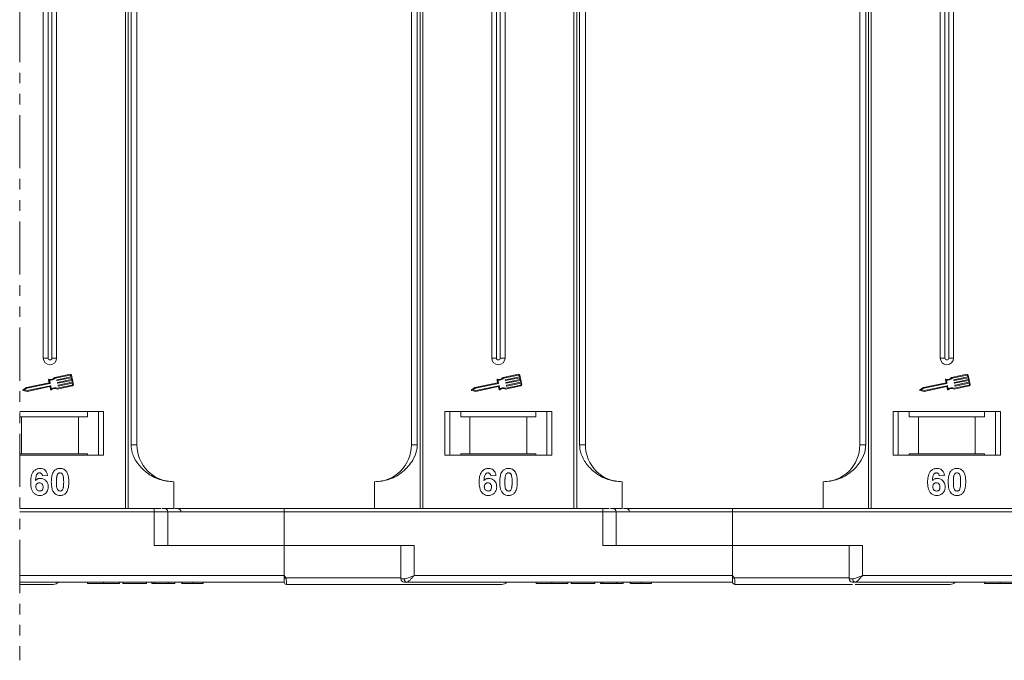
# Model space of a CAD drawing. Header units: millimetres. Extents: x -797 to 677, y 79 to 1112.
# Tile 25 of 75: x 158 to 305, y 306 to 402. Entities that reach past the tile are written whole.
import ezdxf

# ---------------------------------------------------------------- set-up
doc = ezdxf.new("R2010")
doc.units = ezdxf.units.MM
doc.linetypes.add('PHANTOM2', pattern=[31.75, 15.875, -3.175, 3.175, -3.175, 3.175, -3.175])

msp = doc.modelspace()

# ---------------------------------------------------------------- linework, layer by layer
at = {"color": 3, "linetype": 'PHANTOM2', "lineweight": 9, "ltscale": 0.5}
msp.add_line((157.816, 498.696), (157.815, 306.086), dxfattribs=at)
at = {"color": 7, "linetype": 'Continuous', "lineweight": 15}
for p, q in [((161.335, 403.771), (161.335, 351.271)), ((162.05, 403.771), (162.05, 351.271)), ((162.62, 351.271), (162.62, 403.771)), ((163.335, 351.271), (163.335, 403.771)), ((173.624, 403.771), (173.624, 328.771)), ((174.043, 328.771), (174.043, 403.771)), ((174.45, 403.771), (174.45, 338.271)), ((175.335, 338.271), (175.335, 403.771)), ((216.335, 403.771), (216.335, 338.271)), ((217.221, 338.271), (217.221, 403.771)), ((217.628, 403.771), (217.628, 328.771)), ((218.047, 328.771), (218.047, 403.771)), ((228.335, 403.771), (228.335, 351.271)), ((229.05, 403.771), (229.05, 351.271)), ((229.62, 351.271), (229.62, 403.771)), ((230.335, 351.271), (230.335, 403.771)), ((240.624, 403.771), (240.624, 328.771)), ((241.043, 328.771), (241.043, 403.771)), ((241.45, 403.771), (241.45, 338.271)), ((242.335, 338.271), (242.335, 403.771)), ((283.335, 403.771), (283.335, 338.271)), ((284.221, 338.271), (284.221, 403.771)), ((284.628, 403.771), (284.628, 328.771)), ((285.047, 328.771), (285.047, 403.771)), ((295.335, 403.771), (295.335, 351.271)), ((296.05, 403.771), (296.05, 351.271)), ((296.62, 351.271), (296.62, 403.771)), ((297.335, 351.271), (297.335, 403.771)), ((162.05, 351.271), (161.335, 351.271)), ((163.335, 351.271), (162.62, 351.271)), ((229.05, 351.271), (228.335, 351.271)), ((230.335, 351.271), (229.62, 351.271)), ((296.05, 351.271), (295.335, 351.271)), ((297.335, 351.271), (296.62, 351.271)), ((165.332, 348.837), (163.053, 348.356)), ((165.356, 348.722), (163.113, 348.249)), ((165.474, 348.447), (165.426, 348.677)), ((165.832, 347.322), (165.541, 348.701)), ((232.332, 348.837), (230.053, 348.356)), ((232.356, 348.722), (230.113, 348.249)), ((232.474, 348.447), (232.426, 348.677)), ((232.832, 347.322), (232.541, 348.701)), ((299.332, 348.837), (297.053, 348.356)), ((299.356, 348.722), (297.113, 348.249)), ((299.474, 348.447), (299.426, 348.677)), ((299.832, 347.322), (299.541, 348.701)), ((162.225, 347.581), (158.826, 346.863)), ((162.335, 347.484), (158.874, 346.753)), ((162.131, 348.025), (162.225, 347.581)), ((162.264, 347.963), (162.358, 347.519)), ((163.381, 347.915), (163.369, 347.972)), ((163.392, 348.007), (165.474, 348.447)), ((165.499, 348.332), (163.416, 347.892)), ((163.429, 346.755), (165.672, 347.229)), ((163.466, 347.513), (163.454, 347.57)), ((163.477, 347.605), (165.559, 348.045)), ((165.583, 347.93), (163.501, 347.49)), ((163.562, 347.203), (165.644, 347.643)), ((165.668, 347.528), (163.586, 347.088)), ((165.559, 348.045), (165.499, 348.332)), ((165.644, 347.643), (165.583, 347.93)), ((165.717, 347.298), (165.668, 347.528)), ((229.225, 347.581), (225.826, 346.863)), ((229.335, 347.484), (225.874, 346.753)), ((229.131, 348.025), (229.225, 347.581)), ((229.264, 347.963), (229.358, 347.519)), ((230.381, 347.915), (230.369, 347.972)), ((230.392, 348.007), (232.474, 348.447)), ((232.499, 348.332), (230.416, 347.892)), ((230.429, 346.755), (232.672, 347.229)), ((230.466, 347.513), (230.454, 347.57)), ((230.477, 347.605), (232.559, 348.045)), ((232.583, 347.93), (230.501, 347.49)), ((230.562, 347.203), (232.644, 347.643)), ((232.668, 347.528), (230.586, 347.088)), ((232.559, 348.045), (232.499, 348.332)), ((232.644, 347.643), (232.583, 347.93)), ((232.717, 347.298), (232.668, 347.528)), ((296.225, 347.581), (292.826, 346.863)), ((296.335, 347.484), (292.874, 346.753)), ((296.131, 348.025), (296.225, 347.581)), ((296.264, 347.963), (296.358, 347.519)), ((297.381, 347.915), (297.369, 347.972)), ((297.392, 348.007), (299.474, 348.447)), ((299.499, 348.332), (297.416, 347.892)), ((297.429, 346.755), (299.672, 347.229)), ((297.466, 347.513), (297.454, 347.57)), ((297.477, 347.605), (299.559, 348.045)), ((299.583, 347.93), (297.501, 347.49)), ((297.562, 347.203), (299.644, 347.643)), ((299.668, 347.528), (297.586, 347.088)), ((299.559, 348.045), (299.499, 348.332)), ((299.644, 347.643), (299.583, 347.93)), ((299.717, 347.298), (299.668, 347.528)), ((158.826, 346.863), (158.324, 346.512)), ((158.347, 346.406), (158.948, 346.288)), ((158.874, 346.753), (158.505, 346.495)), ((158.505, 346.495), (158.947, 346.408)), ((158.947, 346.408), (162.408, 347.139)), ((158.948, 346.288), (162.318, 347)), ((162.352, 346.977), (162.44, 346.562)), ((162.443, 347.117), (162.537, 346.673)), ((163.417, 346.632), (165.696, 347.114)), ((163.551, 347.111), (163.539, 347.168)), ((225.826, 346.863), (225.324, 346.512)), ((225.347, 346.406), (225.948, 346.288)), ((225.874, 346.753), (225.505, 346.495)), ((225.505, 346.495), (225.947, 346.408)), ((225.947, 346.408), (229.408, 347.139)), ((225.948, 346.288), (229.318, 347)), ((229.352, 346.977), (229.44, 346.562)), ((229.443, 347.117), (229.537, 346.673)), ((230.417, 346.632), (232.696, 347.114)), ((230.551, 347.111), (230.539, 347.168)), ((292.826, 346.863), (292.324, 346.512)), ((292.347, 346.406), (292.948, 346.288)), ((292.874, 346.753), (292.505, 346.495)), ((292.505, 346.495), (292.947, 346.408)), ((292.947, 346.408), (296.408, 347.139)), ((292.948, 346.288), (296.318, 347)), ((296.352, 346.977), (296.44, 346.562)), ((296.443, 347.117), (296.537, 346.673)), ((297.417, 346.632), (299.696, 347.114)), ((297.551, 347.111), (297.539, 347.168)), ((170.335, 343.271), (157.816, 343.271)), ((167.949, 342.471), (167.949, 343.271)), ((169.585, 343.271), (169.585, 336.771)), ((170.335, 336.771), (170.335, 343.271)), ((237.335, 343.271), (221.335, 343.271)), ((221.335, 343.271), (221.335, 336.771)), ((222.085, 336.771), (222.085, 343.271)), ((223.722, 343.271), (223.722, 342.471)), ((234.949, 342.471), (234.949, 343.271)), ((236.585, 343.271), (236.585, 336.771)), ((237.335, 336.771), (237.335, 343.271)), ((304.335, 343.271), (288.335, 343.271)), ((288.335, 343.271), (288.335, 336.771)), ((289.085, 336.771), (289.085, 343.271)), ((290.722, 343.271), (290.722, 342.471)), ((301.949, 342.471), (301.949, 343.271)), ((303.585, 343.271), (303.585, 336.771)), ((304.335, 336.771), (304.335, 343.271)), ((157.816, 342.471), (158.085, 342.471)), ((158.085, 342.471), (158.085, 336.971)), ((158.085, 342.471), (166.585, 342.471)), ((166.585, 336.971), (166.585, 342.471)), ((166.585, 342.471), (167.949, 342.471)), ((223.722, 342.471), (225.085, 342.471)), ((225.085, 342.471), (225.085, 336.971)), ((225.085, 342.471), (233.585, 342.471)), ((233.585, 336.971), (233.585, 342.471)), ((233.585, 342.471), (234.949, 342.471)), ((290.722, 342.471), (292.085, 342.471)), ((292.085, 342.471), (292.085, 336.971)), ((292.085, 342.471), (300.585, 342.471)), ((300.585, 336.971), (300.585, 342.471)), ((300.585, 342.471), (301.949, 342.471)), ((158.085, 336.971), (157.815, 336.971)), ((158.085, 336.971), (166.585, 336.971)), ((167.949, 336.971), (166.585, 336.971)), ((167.949, 336.971), (167.949, 336.771)), ((174.45, 338.271), (175.335, 338.271)), ((216.335, 338.271), (217.221, 338.271)), ((225.085, 336.971), (223.722, 336.971)), ((223.722, 336.771), (223.722, 336.971)), ((225.085, 336.971), (233.585, 336.971)), ((234.949, 336.971), (233.585, 336.971)), ((234.949, 336.971), (234.949, 336.771)), ((241.45, 338.271), (242.335, 338.271)), ((283.335, 338.271), (284.221, 338.271)), ((292.085, 336.971), (290.722, 336.971)), ((290.722, 336.771), (290.722, 336.971)), ((292.085, 336.971), (300.585, 336.971)), ((301.949, 336.971), (300.585, 336.971)), ((301.949, 336.971), (301.949, 336.771)), ((157.815, 336.771), (170.335, 336.771)), ((221.335, 336.771), (237.335, 336.771)), ((288.335, 336.771), (304.335, 336.771)), ((161.976, 333.727), (161.207, 333.642)), ((180.835, 332.771), (180.835, 328.771)), ((210.835, 328.771), (210.835, 332.771)), ((228.976, 333.727), (228.207, 333.642)), ((247.835, 332.771), (247.835, 328.771)), ((277.835, 328.771), (277.835, 332.771)), ((295.976, 333.727), (295.207, 333.642)), ((177.924, 328.771), (157.815, 328.771)), ((157.815, 328.271), (177.924, 328.271)), ((177.924, 328.271), (177.924, 328.771)), ((177.924, 328.271), (177.924, 323.271)), ((177.924, 328.271), (179.924, 328.271)), ((179.061, 328.771), (180.835, 328.771)), ((179.924, 323.271), (179.924, 328.271)), ((179.924, 328.271), (197.335, 328.271)), ((197.335, 328.271), (197.335, 328.771)), ((244.924, 328.771), (197.335, 328.771)), ((197.335, 323.271), (197.335, 328.271)), ((197.335, 328.271), (244.924, 328.271)), ((244.924, 328.271), (244.924, 328.771)), ((244.924, 328.271), (244.924, 323.271)), ((244.924, 328.271), (246.924, 328.271)), ((246.061, 328.771), (247.835, 328.771)), ((246.924, 323.271), (246.924, 328.271)), ((246.924, 328.271), (264.335, 328.271)), ((264.335, 328.271), (264.335, 328.771)), ((311.924, 328.771), (264.335, 328.771)), ((264.335, 323.271), (264.335, 328.271)), ((264.335, 328.271), (311.924, 328.271)), ((177.924, 323.271), (197.335, 323.271)), ((197.335, 323.271), (197.335, 318.771)), ((216.747, 323.271), (197.335, 323.271)), ((214.747, 323.271), (214.747, 318.271)), ((216.747, 318.771), (216.747, 323.271)), ((244.924, 323.271), (264.335, 323.271)), ((283.747, 323.271), (264.335, 323.271)), ((264.335, 323.271), (264.335, 318.771)), ((281.747, 323.271), (281.747, 318.271)), ((283.747, 318.771), (283.747, 323.271)), ((197.335, 318.771), (157.815, 318.771)), ((157.815, 317.771), (197.335, 317.771)), ((167.964, 317.771), (167.964, 317.571)), ((170.328, 317.571), (170.328, 317.771)), ((172.707, 317.771), (172.707, 317.571)), ((173.22, 317.571), (173.22, 317.771)), ((176.746, 317.771), (176.746, 317.571)), ((177.579, 317.771), (177.579, 317.571)), ((177.9, 317.771), (177.9, 317.571)), ((180.015, 317.571), (180.015, 317.771)), ((180.976, 317.771), (180.976, 317.571)), ((182.002, 317.771), (182.002, 317.571)), ((182.111, 317.771), (182.111, 317.571)), ((183.663, 317.771), (183.663, 317.571)), ((185.207, 317.771), (185.207, 317.571)), ((197.335, 318.771), (197.569, 318.421)), ((197.569, 318.421), (214.747, 318.421)), ((214.747, 318.271), (215.256, 318.271)), ((215.629, 317.771), (264.335, 317.771)), ((264.335, 318.771), (216.747, 318.771)), ((234.964, 317.771), (234.964, 317.571)), ((237.328, 317.571), (237.328, 317.771)), ((239.707, 317.771), (239.707, 317.571)), ((240.22, 317.571), (240.22, 317.771)), ((243.746, 317.771), (243.746, 317.571)), ((244.579, 317.771), (244.579, 317.571)), ((244.9, 317.771), (244.9, 317.571)), ((247.015, 317.571), (247.015, 317.771)), ((247.976, 317.771), (247.976, 317.571)), ((249.002, 317.771), (249.002, 317.571)), ((249.111, 317.771), (249.111, 317.571)), ((250.663, 317.771), (250.663, 317.571)), ((252.207, 317.771), (252.207, 317.571)), ((264.335, 318.771), (264.569, 318.421)), ((264.569, 318.421), (281.747, 318.421)), ((281.747, 318.271), (282.256, 318.271)), ((282.629, 317.771), (331.335, 317.771)), ((331.335, 318.771), (283.747, 318.771)), ((301.964, 317.771), (301.964, 317.571)), ((304.328, 317.571), (304.328, 317.771)), ((173.22, 317.571), (176.746, 317.571)), ((177.579, 317.571), (177.9, 317.571)), ((177.9, 317.571), (180.015, 317.571)), ((180.015, 317.571), (180.976, 317.571)), ((197.685, 317.421), (197.685, 317.421)), ((240.22, 317.571), (243.746, 317.571)), ((244.579, 317.571), (244.9, 317.571)), ((244.9, 317.571), (247.015, 317.571)), ((247.015, 317.571), (247.976, 317.571)), ((264.685, 317.421), (264.685, 317.421))]:
    msp.add_line(p, q, dxfattribs=at)
for centre, radius, start, end in [((162.335, 351.271), 1, 180, 0), ((162.335, 351.271), 0.285, 180, 0), ((229.335, 351.271), 1, 180, 0), ((229.335, 351.271), 0.285, 180, 0), ((296.335, 351.271), 1, 180, 0), ((296.335, 351.271), 0.285, 180, 0), ((165.368, 348.665), 0.176, 11.9297, 101.9297), ((165.368, 348.665), 0.0587, 11.9297, 101.9297), ((232.368, 348.665), 0.176, 11.9297, 101.9297), ((232.368, 348.665), 0.0587, 11.9297, 101.9297), ((299.368, 348.665), 0.176, 11.9297, 101.9297), ((299.368, 348.665), 0.0587, 11.9297, 101.9297), ((162.188, 348.037), 0.0587, 76.41469, 191.9297), ((162.407, 348.943), 0.873, 256.41469, 317.74736), ((162.407, 348.943), 0.99, 261.69305, 315.48899), ((162.329, 347.513), 0.0294, 281.9297, 11.9297), ((163.398, 347.979), 0.0294, 101.9297, 191.9297), ((163.41, 347.921), 0.0294, 191.9297, 281.9297), ((163.483, 347.576), 0.0294, 101.9297, 191.9297), ((163.495, 347.519), 0.0294, 191.9297, 281.9297), ((163.568, 347.174), 0.0294, 101.9297, 191.9297), ((165.66, 347.286), 0.0587, 281.9297, 11.9297), ((165.66, 347.286), 0.176, 281.9297, 11.9297), ((229.188, 348.037), 0.0587, 76.41469, 191.9297), ((229.407, 348.943), 0.873, 256.41469, 317.74736), ((229.407, 348.943), 0.99, 261.69305, 315.48899), ((229.329, 347.513), 0.0294, 281.9297, 11.9297), ((230.398, 347.979), 0.0294, 101.9297, 191.9297), ((230.41, 347.921), 0.0294, 191.9297, 281.9297), ((230.483, 347.576), 0.0294, 101.9297, 191.9297), ((230.495, 347.519), 0.0294, 191.9297, 281.9297), ((230.568, 347.174), 0.0294, 101.9297, 191.9297), ((232.66, 347.286), 0.0587, 281.9297, 11.9297), ((232.66, 347.286), 0.176, 281.9297, 11.9297), ((296.188, 348.037), 0.0587, 76.41469, 191.9297), ((296.407, 348.943), 0.873, 256.41469, 317.74736), ((296.407, 348.943), 0.99, 261.69305, 315.48899), ((296.329, 347.513), 0.0294, 281.9297, 11.9297), ((297.398, 347.979), 0.0294, 101.9297, 191.9297), ((297.41, 347.921), 0.0294, 191.9297, 281.9297), ((297.483, 347.576), 0.0294, 101.9297, 191.9297), ((297.495, 347.519), 0.0294, 191.9297, 281.9297), ((297.568, 347.174), 0.0294, 101.9297, 191.9297), ((299.66, 347.286), 0.0587, 281.9297, 11.9297), ((299.66, 347.286), 0.176, 281.9297, 11.9297), ((158.358, 346.464), 0.0587, 124.95116, 258.90824), ((162.324, 346.971), 0.0294, 11.9297, 101.9297), ((162.414, 347.111), 0.0294, 11.9297, 101.9297), ((162.498, 346.574), 0.0587, 191.9297, 307.44471), ((163.064, 345.834), 0.873, 66.11204, 127.44471), ((163.064, 345.834), 0.99, 68.37041, 122.16635), ((163.58, 347.117), 0.0294, 191.9297, 281.9297), ((225.358, 346.464), 0.0587, 124.95116, 258.90824), ((229.324, 346.971), 0.0294, 11.9297, 101.9297), ((229.414, 347.111), 0.0294, 11.9297, 101.9297), ((229.498, 346.574), 0.0587, 191.9297, 307.44471), ((230.064, 345.834), 0.873, 66.11204, 127.44471), ((230.064, 345.834), 0.99, 68.37041, 122.16635), ((230.58, 347.117), 0.0294, 191.9297, 281.9297), ((292.358, 346.464), 0.0587, 124.95116, 258.90824), ((296.324, 346.971), 0.0294, 11.9297, 101.9297), ((296.414, 347.111), 0.0294, 11.9297, 101.9297), ((296.498, 346.574), 0.0587, 191.9297, 307.44471), ((297.064, 345.834), 0.873, 66.11204, 127.44471), ((297.064, 345.834), 0.99, 68.37041, 122.16635), ((297.58, 347.117), 0.0294, 191.9297, 281.9297), ((180.835, 338.271), 5.5, 180, 270), ((210.835, 338.271), 5.5, 270, 0), ((247.835, 338.271), 5.5, 180, 270), ((277.835, 338.271), 5.5, 270, 0), ((179.424, 328.271), 0.5, 0, 90), ((181.407, 328.271), 0.5, 0, 90), ((246.424, 328.271), 0.5, 0, 90), ((248.407, 328.271), 0.5, 0, 90), ((162.835, 318.421), 1, 270, 319.04573), ((161.791, 385.348), 75.89, 297.92809, 298.12821), ((197.685, 317.771), 0.35, 180.00041, 270.00191), ((215.247, 318.271), 0.5, 180, 270), ((215.704, 318.215), 0.451, 172.91869, 260.47981), ((229.835, 318.421), 1, 270, 319.04573), ((228.791, 385.348), 75.89, 297.92809, 298.12821), ((264.685, 317.771), 0.35, 180.00041, 270.00191), ((282.247, 318.271), 0.5, 180, 270), ((282.704, 318.215), 0.451, 172.91869, 260.47981), ((296.835, 318.421), 1, 270, 319.04573)]:
    msp.add_arc(centre, radius, start, end, dxfattribs=at)
for points, knots in [([(174.45, 338.271), (174.494, 337.88), (174.605, 336.881), (175.428, 335.427), (176.798, 334.014), (178.664, 332.978), (180.114, 332.839), (180.835, 332.771)], [0, 0, 0, 0, 0.1257134, 0.3212757, 0.5244662, 0.763484, 1, 1, 1, 1]), ([(210.835, 332.771), (211.595, 332.847), (213.115, 333), (215.137, 334.19), (216.469, 335.74), (217.13, 337.184), (217.196, 337.977), (217.221, 338.271)], [0, 0, 0, 0, 0.24909619, 0.49824278, 0.74520496, 0.90540997, 1, 1, 1, 1]), ([(241.45, 338.271), (241.494, 337.88), (241.605, 336.881), (242.428, 335.427), (243.798, 334.014), (245.664, 332.978), (247.114, 332.839), (247.835, 332.771)], [0, 0, 0, 0, 0.1257134, 0.3212757, 0.5244662, 0.763484, 1, 1, 1, 1]), ([(277.835, 332.771), (278.595, 332.847), (280.115, 333), (282.137, 334.19), (283.469, 335.74), (284.13, 337.184), (284.196, 337.977), (284.221, 338.271)], [0, 0, 0, 0, 0.24909619, 0.49824278, 0.74520496, 0.90540997, 1, 1, 1, 1]), ([(159.464, 332.717), (159.467, 332.85), (159.475, 333.252), (159.566, 333.807), (159.844, 334.316), (160.191, 334.618), (160.561, 334.756), (160.794, 334.767), (160.879, 334.771)], [0, 0, 0, 0, 0.1423372, 0.4291269, 0.5899433, 0.7512055, 0.9098946, 1, 1, 1, 1]), ([(160.78, 334.104), (160.726, 334.099), (160.618, 334.088), (160.465, 333.988), (160.324, 333.815), (160.215, 333.454), (160.191, 333.153), (160.174, 332.949)], [0, 0, 0, 0, 0.1120492, 0.2243802, 0.3701146, 0.5702758, 1, 1, 1, 1]), ([(161.207, 333.642), (161.195, 333.72), (161.175, 333.842), (161.085, 333.986), (160.979, 334.067), (160.871, 334.1), (160.805, 334.103), (160.78, 334.104)], [0, 0, 0, 0, 0.33384, 0.5245467, 0.7163724, 0.8918244, 1, 1, 1, 1]), ([(160.879, 334.771), (161.015, 334.76), (161.261, 334.741), (161.573, 334.557), (161.814, 334.28), (161.93, 333.983), (161.966, 333.784), (161.976, 333.727)], [0, 0, 0, 0, 0.24269082, 0.43900235, 0.63500599, 0.89505866, 1, 1, 1, 1]), ([(162.541, 332.751), (162.543, 332.885), (162.548, 333.188), (162.62, 333.716), (162.761, 334.136), (162.919, 334.342), (162.936, 334.364)], [0, 0, 0, 0, 0.2373811, 0.5389182, 0.9490817, 1, 1, 1, 1]), ([(162.936, 334.364), (162.981, 334.415), (163.071, 334.516), (163.24, 334.632), (163.428, 334.715), (163.598, 334.753), (163.739, 334.768), (163.812, 334.77), (163.848, 334.771)], [0, 0, 0, 0, 0.1937762, 0.3936, 0.5878635, 0.7889077, 0.894169, 1, 1, 1, 1]), ([(163.395, 333.711), (163.419, 333.781), (163.457, 333.893), (163.565, 334.018), (163.689, 334.085), (163.788, 334.101), (163.842, 334.104), (163.848, 334.104)], [0, 0, 0, 0, 0.3348035, 0.5425606, 0.750382, 0.9707212, 1, 1, 1, 1]), ([(163.848, 334.771), (163.915, 334.768), (164.05, 334.764), (164.248, 334.72), (164.438, 334.643), (164.583, 334.543), (164.69, 334.445), (164.739, 334.388), (164.763, 334.36)], [0, 0, 0, 0, 0.1926273, 0.3886837, 0.5820134, 0.7832006, 0.8910383, 1, 1, 1, 1]), ([(163.848, 334.104), (163.906, 334.098), (164.007, 334.088), (164.135, 334.013), (164.246, 333.873), (164.345, 333.602), (164.382, 333.205), (164.385, 332.898), (164.387, 332.743)], [0, 0, 0, 0, 0.10564606, 0.18622129, 0.26704196, 0.43154058, 0.71270762, 1, 1, 1, 1]), ([(164.763, 334.36), (164.803, 334.305), (164.882, 334.196), (164.987, 333.964), (165.077, 333.668), (165.127, 333.337), (165.152, 333.028), (165.155, 332.838), (165.156, 332.743)], [0, 0, 0, 0, 0.118432, 0.2393289, 0.4494336, 0.6641784, 0.8318201, 1, 1, 1, 1]), ([(226.464, 332.717), (226.467, 332.85), (226.475, 333.252), (226.566, 333.807), (226.844, 334.316), (227.191, 334.618), (227.561, 334.756), (227.794, 334.767), (227.879, 334.771)], [0, 0, 0, 0, 0.1423372, 0.4291269, 0.5899433, 0.7512055, 0.9098946, 1, 1, 1, 1]), ([(227.78, 334.104), (227.726, 334.099), (227.618, 334.088), (227.465, 333.988), (227.324, 333.815), (227.215, 333.454), (227.191, 333.153), (227.174, 332.949)], [0, 0, 0, 0, 0.1120492, 0.2243802, 0.3701146, 0.5702758, 1, 1, 1, 1]), ([(228.207, 333.642), (228.195, 333.72), (228.175, 333.842), (228.085, 333.986), (227.979, 334.067), (227.871, 334.1), (227.805, 334.103), (227.78, 334.104)], [0, 0, 0, 0, 0.33384, 0.5245467, 0.7163724, 0.8918244, 1, 1, 1, 1]), ([(227.879, 334.771), (228.015, 334.76), (228.261, 334.741), (228.573, 334.557), (228.814, 334.28), (228.93, 333.983), (228.966, 333.784), (228.976, 333.727)], [0, 0, 0, 0, 0.24269082, 0.43900235, 0.63500599, 0.89505866, 1, 1, 1, 1]), ([(229.541, 332.751), (229.543, 332.885), (229.548, 333.188), (229.62, 333.716), (229.761, 334.136), (229.919, 334.342), (229.936, 334.364)], [0, 0, 0, 0, 0.2373811, 0.5389182, 0.9490817, 1, 1, 1, 1]), ([(229.936, 334.364), (229.981, 334.415), (230.071, 334.516), (230.24, 334.632), (230.428, 334.715), (230.598, 334.753), (230.739, 334.768), (230.812, 334.77), (230.848, 334.771)], [0, 0, 0, 0, 0.1937762, 0.3936, 0.5878635, 0.7889077, 0.894169, 1, 1, 1, 1]), ([(230.395, 333.711), (230.419, 333.781), (230.457, 333.893), (230.565, 334.018), (230.689, 334.085), (230.788, 334.101), (230.842, 334.104), (230.848, 334.104)], [0, 0, 0, 0, 0.3348035, 0.5425606, 0.750382, 0.9707212, 1, 1, 1, 1]), ([(230.848, 334.771), (230.915, 334.768), (231.05, 334.764), (231.248, 334.72), (231.438, 334.643), (231.583, 334.543), (231.69, 334.445), (231.739, 334.388), (231.763, 334.36)], [0, 0, 0, 0, 0.1926273, 0.3886837, 0.5820134, 0.7832006, 0.8910383, 1, 1, 1, 1]), ([(230.848, 334.104), (230.906, 334.098), (231.007, 334.088), (231.135, 334.013), (231.246, 333.873), (231.345, 333.602), (231.382, 333.205), (231.385, 332.898), (231.387, 332.743)], [0, 0, 0, 0, 0.10564606, 0.18622129, 0.26704196, 0.43154058, 0.71270762, 1, 1, 1, 1]), ([(231.763, 334.36), (231.803, 334.305), (231.882, 334.196), (231.987, 333.964), (232.077, 333.668), (232.127, 333.337), (232.152, 333.028), (232.155, 332.838), (232.156, 332.743)], [0, 0, 0, 0, 0.118432, 0.2393289, 0.4494336, 0.6641784, 0.8318201, 1, 1, 1, 1]), ([(293.464, 332.717), (293.467, 332.85), (293.475, 333.252), (293.566, 333.807), (293.844, 334.316), (294.191, 334.618), (294.561, 334.756), (294.794, 334.767), (294.879, 334.771)], [0, 0, 0, 0, 0.1423372, 0.4291269, 0.5899433, 0.7512055, 0.9098946, 1, 1, 1, 1]), ([(294.78, 334.104), (294.726, 334.099), (294.618, 334.088), (294.465, 333.988), (294.324, 333.815), (294.215, 333.454), (294.191, 333.153), (294.174, 332.949)], [0, 0, 0, 0, 0.1120492, 0.2243802, 0.3701146, 0.5702758, 1, 1, 1, 1]), ([(295.207, 333.642), (295.195, 333.72), (295.175, 333.842), (295.085, 333.986), (294.979, 334.067), (294.871, 334.1), (294.805, 334.103), (294.78, 334.104)], [0, 0, 0, 0, 0.33384, 0.5245467, 0.7163724, 0.8918244, 1, 1, 1, 1]), ([(294.879, 334.771), (295.015, 334.76), (295.261, 334.741), (295.573, 334.557), (295.814, 334.28), (295.93, 333.983), (295.966, 333.784), (295.976, 333.727)], [0, 0, 0, 0, 0.24269082, 0.43900235, 0.63500599, 0.89505866, 1, 1, 1, 1]), ([(296.541, 332.751), (296.543, 332.885), (296.548, 333.188), (296.62, 333.716), (296.761, 334.136), (296.919, 334.342), (296.936, 334.364)], [0, 0, 0, 0, 0.2373811, 0.5389182, 0.9490817, 1, 1, 1, 1]), ([(296.936, 334.364), (296.981, 334.415), (297.071, 334.516), (297.24, 334.632), (297.428, 334.715), (297.598, 334.753), (297.739, 334.768), (297.812, 334.77), (297.848, 334.771)], [0, 0, 0, 0, 0.1937762, 0.3936, 0.5878635, 0.7889077, 0.894169, 1, 1, 1, 1]), ([(297.395, 333.711), (297.419, 333.781), (297.457, 333.893), (297.565, 334.018), (297.689, 334.085), (297.788, 334.101), (297.842, 334.104), (297.848, 334.104)], [0, 0, 0, 0, 0.3348035, 0.5425606, 0.750382, 0.9707212, 1, 1, 1, 1]), ([(297.848, 334.771), (297.915, 334.768), (298.05, 334.764), (298.248, 334.72), (298.438, 334.643), (298.583, 334.543), (298.69, 334.445), (298.739, 334.388), (298.763, 334.36)], [0, 0, 0, 0, 0.1926273, 0.3886837, 0.5820134, 0.7832006, 0.8910383, 1, 1, 1, 1]), ([(297.848, 334.104), (297.906, 334.098), (298.007, 334.088), (298.135, 334.013), (298.246, 333.873), (298.345, 333.602), (298.382, 333.205), (298.385, 332.898), (298.387, 332.743)], [0, 0, 0, 0, 0.10564606, 0.18622129, 0.26704196, 0.43154058, 0.71270762, 1, 1, 1, 1]), ([(298.763, 334.36), (298.803, 334.305), (298.882, 334.196), (298.987, 333.964), (299.077, 333.668), (299.127, 333.337), (299.152, 333.028), (299.155, 332.838), (299.156, 332.743)], [0, 0, 0, 0, 0.118432, 0.2393289, 0.4494336, 0.6641784, 0.8318201, 1, 1, 1, 1]), ([(160.821, 330.719), (160.686, 330.73), (160.414, 330.751), (160.054, 330.952), (159.762, 331.257), (159.522, 331.793), (159.468, 332.304), (159.464, 332.659), (159.464, 332.717)], [0, 0, 0, 0, 0.1482689, 0.2976473, 0.4424214, 0.6078512, 0.9356585, 1, 1, 1, 1]), ([(160.174, 332.949), (160.221, 332.997), (160.315, 333.095), (160.461, 333.186), (160.588, 333.236), (160.687, 333.264), (160.791, 333.28), (160.861, 333.282), (160.897, 333.283)], [0, 0, 0, 0, 0.2436536, 0.4957602, 0.6178923, 0.7415029, 0.8700251, 1, 1, 1, 1]), ([(160.233, 332.041), (160.238, 332.124), (160.246, 332.26), (160.337, 332.43), (160.459, 332.538), (160.608, 332.607), (160.715, 332.614), (160.767, 332.617)], [0, 0, 0, 0, 0.27672092, 0.45687046, 0.63700743, 0.8240683, 1, 1, 1, 1]), ([(160.767, 332.617), (160.835, 332.611), (160.96, 332.601), (161.12, 332.507), (161.239, 332.372), (161.302, 332.188), (161.307, 332.055), (161.31, 331.985)], [0, 0, 0, 0, 0.2137567, 0.3949441, 0.5765849, 0.7773109, 1, 1, 1, 1]), ([(160.897, 333.283), (161.033, 333.271), (161.305, 333.246), (161.653, 333.03), (161.919, 332.729), (162.061, 332.376), (162.073, 332.132), (162.079, 332.024)], [0, 0, 0, 0, 0.2102159, 0.4219747, 0.6200164, 0.8310369, 1, 1, 1, 1]), ([(163.848, 330.719), (163.713, 330.73), (163.441, 330.75), (163.087, 330.948), (162.799, 331.262), (162.566, 331.873), (162.551, 332.393), (162.541, 332.751)], [0, 0, 0, 0, 0.1475277, 0.2965695, 0.43214, 0.6087374, 1, 1, 1, 1]), ([(163.31, 332.743), (163.31, 332.81), (163.311, 332.943), (163.317, 333.124), (163.327, 333.286), (163.341, 333.428), (163.36, 333.571), (163.384, 333.665), (163.395, 333.711)], [0, 0, 0, 0, 0.20527, 0.4106157, 0.5571475, 0.7038444, 0.8514751, 1, 1, 1, 1]), ([(163.848, 331.386), (163.78, 331.394), (163.67, 331.407), (163.541, 331.493), (163.438, 331.644), (163.345, 331.916), (163.316, 332.306), (163.312, 332.597), (163.31, 332.743)], [0, 0, 0, 0, 0.125351, 0.2021974, 0.2791824, 0.4597421, 0.727968, 1, 1, 1, 1]), ([(164.387, 332.743), (164.386, 332.677), (164.385, 332.543), (164.379, 332.363), (164.369, 332.202), (164.355, 332.06), (164.337, 331.918), (164.313, 331.825), (164.301, 331.779)], [0, 0, 0, 0, 0.2059417, 0.4119594, 0.558149, 0.7045024, 0.8518015, 1, 1, 1, 1]), ([(165.156, 332.743), (165.154, 332.61), (165.149, 332.307), (165.078, 331.786), (164.94, 331.364), (164.783, 331.156), (164.76, 331.126)], [0, 0, 0, 0, 0.2366286, 0.5373614, 0.9329864, 1, 1, 1, 1]), ([(227.821, 330.719), (227.686, 330.73), (227.414, 330.751), (227.054, 330.952), (226.762, 331.257), (226.522, 331.793), (226.468, 332.304), (226.464, 332.659), (226.464, 332.717)], [0, 0, 0, 0, 0.1482689, 0.2976473, 0.4424214, 0.6078512, 0.9356585, 1, 1, 1, 1]), ([(227.174, 332.949), (227.221, 332.997), (227.315, 333.095), (227.461, 333.186), (227.588, 333.236), (227.687, 333.264), (227.791, 333.28), (227.861, 333.282), (227.897, 333.283)], [0, 0, 0, 0, 0.2436536, 0.4957602, 0.6178923, 0.7415029, 0.8700251, 1, 1, 1, 1]), ([(227.233, 332.041), (227.238, 332.124), (227.246, 332.26), (227.337, 332.43), (227.459, 332.538), (227.608, 332.607), (227.715, 332.614), (227.767, 332.617)], [0, 0, 0, 0, 0.27672092, 0.45687046, 0.63700743, 0.8240683, 1, 1, 1, 1]), ([(227.767, 332.617), (227.835, 332.611), (227.96, 332.601), (228.12, 332.507), (228.239, 332.372), (228.302, 332.188), (228.307, 332.055), (228.31, 331.985)], [0, 0, 0, 0, 0.2137567, 0.3949441, 0.5765849, 0.7773109, 1, 1, 1, 1]), ([(227.897, 333.283), (228.033, 333.271), (228.305, 333.246), (228.653, 333.03), (228.919, 332.729), (229.061, 332.376), (229.073, 332.132), (229.079, 332.024)], [0, 0, 0, 0, 0.2102159, 0.4219747, 0.6200164, 0.8310369, 1, 1, 1, 1]), ([(230.848, 330.719), (230.713, 330.73), (230.441, 330.75), (230.087, 330.948), (229.799, 331.262), (229.566, 331.873), (229.551, 332.393), (229.541, 332.751)], [0, 0, 0, 0, 0.1475277, 0.2965695, 0.43214, 0.6087374, 1, 1, 1, 1]), ([(230.31, 332.743), (230.31, 332.81), (230.311, 332.943), (230.317, 333.124), (230.327, 333.286), (230.341, 333.428), (230.36, 333.571), (230.384, 333.665), (230.395, 333.711)], [0, 0, 0, 0, 0.20527, 0.4106157, 0.5571475, 0.7038444, 0.8514751, 1, 1, 1, 1]), ([(230.848, 331.386), (230.78, 331.394), (230.67, 331.407), (230.541, 331.493), (230.438, 331.644), (230.345, 331.916), (230.316, 332.306), (230.312, 332.597), (230.31, 332.743)], [0, 0, 0, 0, 0.125351, 0.2021974, 0.2791824, 0.4597421, 0.727968, 1, 1, 1, 1]), ([(231.387, 332.743), (231.386, 332.677), (231.385, 332.543), (231.379, 332.363), (231.369, 332.202), (231.355, 332.06), (231.337, 331.918), (231.313, 331.825), (231.301, 331.779)], [0, 0, 0, 0, 0.2059417, 0.4119594, 0.558149, 0.7045024, 0.8518015, 1, 1, 1, 1]), ([(232.156, 332.743), (232.154, 332.61), (232.149, 332.307), (232.078, 331.786), (231.94, 331.364), (231.783, 331.156), (231.76, 331.126)], [0, 0, 0, 0, 0.2366286, 0.5373614, 0.9329864, 1, 1, 1, 1]), ([(294.821, 330.719), (294.686, 330.73), (294.414, 330.751), (294.054, 330.952), (293.762, 331.257), (293.522, 331.793), (293.468, 332.304), (293.464, 332.659), (293.464, 332.717)], [0, 0, 0, 0, 0.1482689, 0.2976473, 0.4424214, 0.6078512, 0.9356585, 1, 1, 1, 1]), ([(294.174, 332.949), (294.221, 332.997), (294.315, 333.095), (294.461, 333.186), (294.588, 333.236), (294.687, 333.264), (294.791, 333.28), (294.861, 333.282), (294.897, 333.283)], [0, 0, 0, 0, 0.2436536, 0.4957602, 0.6178923, 0.7415029, 0.8700251, 1, 1, 1, 1]), ([(294.233, 332.041), (294.238, 332.124), (294.246, 332.26), (294.337, 332.43), (294.459, 332.538), (294.608, 332.607), (294.715, 332.614), (294.767, 332.617)], [0, 0, 0, 0, 0.2767209, 0.4568705, 0.6370074, 0.8240683, 1, 1, 1, 1]), ([(294.767, 332.617), (294.835, 332.611), (294.96, 332.601), (295.12, 332.507), (295.239, 332.372), (295.302, 332.188), (295.307, 332.055), (295.31, 331.985)], [0, 0, 0, 0, 0.2137567, 0.3949441, 0.5765849, 0.7773109, 1, 1, 1, 1]), ([(294.897, 333.283), (295.033, 333.271), (295.305, 333.246), (295.653, 333.03), (295.919, 332.729), (296.061, 332.376), (296.073, 332.132), (296.079, 332.024)], [0, 0, 0, 0, 0.2102159, 0.4219747, 0.6200164, 0.8310369, 1, 1, 1, 1]), ([(297.848, 330.719), (297.713, 330.73), (297.441, 330.75), (297.087, 330.948), (296.799, 331.262), (296.566, 331.873), (296.551, 332.393), (296.541, 332.751)], [0, 0, 0, 0, 0.1475277, 0.2965695, 0.43214, 0.6087374, 1, 1, 1, 1]), ([(297.31, 332.743), (297.31, 332.81), (297.311, 332.943), (297.317, 333.124), (297.327, 333.286), (297.341, 333.428), (297.36, 333.571), (297.384, 333.665), (297.395, 333.711)], [0, 0, 0, 0, 0.20527, 0.4106157, 0.5571475, 0.7038444, 0.8514751, 1, 1, 1, 1]), ([(297.848, 331.386), (297.78, 331.394), (297.67, 331.407), (297.541, 331.493), (297.438, 331.644), (297.345, 331.916), (297.316, 332.306), (297.312, 332.597), (297.31, 332.743)], [0, 0, 0, 0, 0.125351, 0.2021974, 0.2791824, 0.4597421, 0.727968, 1, 1, 1, 1]), ([(298.387, 332.743), (298.386, 332.677), (298.385, 332.543), (298.379, 332.363), (298.369, 332.202), (298.355, 332.06), (298.337, 331.918), (298.313, 331.825), (298.301, 331.779)], [0, 0, 0, 0, 0.2059417, 0.4119594, 0.558149, 0.7045024, 0.8518015, 1, 1, 1, 1]), ([(299.156, 332.743), (299.154, 332.61), (299.149, 332.307), (299.078, 331.786), (298.94, 331.364), (298.783, 331.156), (298.76, 331.126)], [0, 0, 0, 0, 0.2366286, 0.5373614, 0.9329864, 1, 1, 1, 1]), ([(160.806, 331.386), (160.738, 331.393), (160.601, 331.408), (160.426, 331.524), (160.299, 331.682), (160.241, 331.864), (160.236, 331.984), (160.233, 332.041)], [0, 0, 0, 0, 0.2079047, 0.4199807, 0.6306256, 0.821735, 1, 1, 1, 1]), ([(161.31, 331.985), (161.306, 331.899), (161.299, 331.761), (161.226, 331.582), (161.116, 331.473), (160.972, 331.399), (160.865, 331.391), (160.806, 331.386)], [0, 0, 0, 0, 0.28869741, 0.46355259, 0.63994173, 0.80180841, 1, 1, 1, 1]), ([(162.079, 332.024), (162.071, 331.889), (162.056, 331.619), (161.89, 331.238), (161.605, 330.939), (161.231, 330.748), (160.958, 330.729), (160.821, 330.719)], [0, 0, 0, 0, 0.1978309, 0.3972998, 0.5989102, 0.7987412, 1, 1, 1, 1]), ([(164.301, 331.779), (164.278, 331.71), (164.24, 331.598), (164.132, 331.473), (164.01, 331.407), (163.911, 331.389), (163.857, 331.386), (163.848, 331.386)], [0, 0, 0, 0, 0.3336776, 0.5404125, 0.7472639, 0.9612091, 1, 1, 1, 1]), ([(164.76, 331.126), (164.716, 331.075), (164.626, 330.974), (164.457, 330.858), (164.268, 330.775), (164.099, 330.737), (163.957, 330.722), (163.885, 330.72), (163.848, 330.719)], [0, 0, 0, 0, 0.1937693, 0.3935642, 0.587886, 0.7891312, 0.8942826, 1, 1, 1, 1]), ([(227.806, 331.386), (227.738, 331.393), (227.601, 331.408), (227.426, 331.524), (227.299, 331.682), (227.241, 331.864), (227.236, 331.984), (227.233, 332.041)], [0, 0, 0, 0, 0.2079047, 0.4199807, 0.6306256, 0.821735, 1, 1, 1, 1]), ([(228.31, 331.985), (228.306, 331.899), (228.299, 331.761), (228.226, 331.582), (228.116, 331.473), (227.972, 331.399), (227.865, 331.391), (227.806, 331.386)], [0, 0, 0, 0, 0.28869741, 0.46355259, 0.63994173, 0.80180841, 1, 1, 1, 1]), ([(229.079, 332.024), (229.071, 331.889), (229.056, 331.619), (228.89, 331.238), (228.605, 330.939), (228.231, 330.748), (227.958, 330.729), (227.821, 330.719)], [0, 0, 0, 0, 0.1978309, 0.3972998, 0.5989102, 0.7987412, 1, 1, 1, 1]), ([(231.301, 331.779), (231.278, 331.71), (231.24, 331.598), (231.132, 331.473), (231.01, 331.407), (230.911, 331.389), (230.857, 331.386), (230.848, 331.386)], [0, 0, 0, 0, 0.3336776, 0.5404125, 0.7472639, 0.9612091, 1, 1, 1, 1]), ([(231.76, 331.126), (231.716, 331.075), (231.626, 330.974), (231.457, 330.858), (231.268, 330.775), (231.099, 330.737), (230.957, 330.722), (230.885, 330.72), (230.848, 330.719)], [0, 0, 0, 0, 0.1937693, 0.3935642, 0.587886, 0.7891312, 0.8942826, 1, 1, 1, 1]), ([(294.806, 331.386), (294.738, 331.393), (294.601, 331.408), (294.426, 331.524), (294.299, 331.682), (294.241, 331.864), (294.236, 331.984), (294.233, 332.041)], [0, 0, 0, 0, 0.2079047, 0.4199807, 0.6306256, 0.821735, 1, 1, 1, 1]), ([(295.31, 331.985), (295.306, 331.899), (295.299, 331.761), (295.226, 331.582), (295.116, 331.473), (294.972, 331.399), (294.865, 331.391), (294.806, 331.386)], [0, 0, 0, 0, 0.28869741, 0.46355259, 0.63994173, 0.80180841, 1, 1, 1, 1]), ([(296.079, 332.024), (296.071, 331.889), (296.056, 331.619), (295.89, 331.238), (295.605, 330.939), (295.231, 330.748), (294.958, 330.729), (294.821, 330.719)], [0, 0, 0, 0, 0.1978309, 0.3972998, 0.5989102, 0.7987412, 1, 1, 1, 1]), ([(298.301, 331.779), (298.278, 331.71), (298.24, 331.598), (298.132, 331.473), (298.01, 331.407), (297.911, 331.389), (297.857, 331.386), (297.848, 331.386)], [0, 0, 0, 0, 0.3336776, 0.5404125, 0.7472639, 0.9612091, 1, 1, 1, 1]), ([(298.76, 331.126), (298.716, 331.075), (298.626, 330.974), (298.457, 330.858), (298.268, 330.775), (298.099, 330.737), (297.957, 330.722), (297.885, 330.72), (297.848, 330.719)], [0, 0, 0, 0, 0.1937693, 0.3935642, 0.587886, 0.7891312, 0.8942826, 1, 1, 1, 1]), ([(178.886, 328.771), (178.845, 328.771), (178.695, 328.771), (178.359, 328.771), (178.067, 328.771), (177.924, 328.771)], [0, 0, 0, 0, 0.1658977, 0.5921255, 1, 1, 1, 1]), ([(197.335, 328.771), (195.994, 328.771), (193.27, 328.771), (189.183, 328.771), (185.459, 328.771), (182.721, 328.771), (181.389, 328.771), (181.01, 328.771)], [0, 0, 0, 0, 0.2353273, 0.4779526, 0.7274114, 0.9224054, 1, 1, 1, 1]), ([(245.886, 328.771), (245.845, 328.771), (245.695, 328.771), (245.359, 328.771), (245.067, 328.771), (244.924, 328.771)], [0, 0, 0, 0, 0.1658977, 0.5921255, 1, 1, 1, 1]), ([(264.335, 328.771), (262.994, 328.771), (260.27, 328.771), (256.183, 328.771), (252.459, 328.771), (249.721, 328.771), (248.389, 328.771), (248.01, 328.771)], [0, 0, 0, 0, 0.2353272, 0.4779523, 0.7274109, 0.9224047, 1, 1, 1, 1]), ([(197.335, 317.771), (197.335, 317.782), (197.335, 317.804), (197.335, 317.976), (197.336, 318.161), (197.335, 318.277), (197.335, 318.296)], [0, 0, 0, 0, 0.3133566, 0.6267132, 0.9400698, 1, 1, 1, 1]), ([(197.569, 318.421), (197.586, 318.364), (197.623, 318.241), (197.653, 318.054), (197.672, 317.873), (197.683, 317.69), (197.685, 317.544), (197.686, 317.441), (197.686, 317.428), (197.685, 317.421)], [0, 0, 0, 0, 0.11199725, 0.24484387, 0.3691679, 0.50089869, 0.68753328, 0.82813816, 1, 1, 1, 1]), ([(215.256, 318.271), (215.351, 318.28), (215.561, 318.302), (216.059, 318.474), (216.477, 318.654), (216.747, 318.771)], [0, 0, 0, 0, 0.2270634, 0.50158693, 1, 1, 1, 1]), ([(216.747, 318.771), (216.641, 318.648), (216.429, 318.403), (216.12, 318.073), (215.841, 317.823), (215.697, 317.787), (215.629, 317.771)], [0, 0, 0, 0, 0.2515188, 0.50178442, 0.76563227, 1, 1, 1, 1]), ([(264.335, 317.771), (264.335, 317.782), (264.335, 317.804), (264.335, 317.976), (264.336, 318.161), (264.335, 318.277), (264.335, 318.296)], [0, 0, 0, 0, 0.3133566, 0.6267132, 0.9400698, 1, 1, 1, 1]), ([(264.569, 318.421), (264.586, 318.364), (264.623, 318.241), (264.653, 318.054), (264.672, 317.873), (264.683, 317.69), (264.685, 317.544), (264.686, 317.441), (264.686, 317.428), (264.685, 317.421)], [0, 0, 0, 0, 0.11199725, 0.24484387, 0.3691679, 0.50089869, 0.68753328, 0.82813816, 1, 1, 1, 1]), ([(282.256, 318.271), (282.351, 318.28), (282.561, 318.302), (283.059, 318.474), (283.477, 318.654), (283.747, 318.771)], [0, 0, 0, 0, 0.2270634, 0.5015869, 1, 1, 1, 1]), ([(283.747, 318.771), (283.641, 318.648), (283.429, 318.403), (283.12, 318.073), (282.841, 317.823), (282.697, 317.787), (282.629, 317.771)], [0, 0, 0, 0, 0.2515188, 0.50178442, 0.76563227, 1, 1, 1, 1]), ([(157.815, 317.421), (158.327, 317.421), (159.341, 317.421), (160.759, 317.421), (161.925, 317.421), (162.696, 317.421), (162.789, 317.421), (162.835, 317.421)], [0.63890559, 0.63890559, 0.63890559, 0.63890559, 0.69555602, 0.75986465, 0.84218523, 0.92228307, 1, 1, 1, 1]), ([(167.964, 317.571), (167.967, 317.571), (167.977, 317.571), (168.119, 317.571), (168.511, 317.571), (169.085, 317.571), (169.724, 317.571), (170.146, 317.571), (170.328, 317.571)], [0, 0, 0, 0, 0.1018882, 0.3073435, 0.4929627, 0.6786474, 0.8607914, 1, 1, 1, 1]), ([(170.328, 317.571), (170.462, 317.571), (170.866, 317.571), (171.526, 317.571), (172.147, 317.571), (172.572, 317.571), (172.698, 317.571), (172.706, 317.571), (172.707, 317.571)], [0, 0, 0, 0, 0.1021706, 0.3092201, 0.51365, 0.6922749, 0.9324126, 1, 1, 1, 1]), ([(182.111, 317.571), (182.165, 317.571), (182.273, 317.571), (182.577, 317.571), (183.042, 317.571), (183.429, 317.571), (183.663, 317.571)], [0, 0, 0, 0, 0.2064605, 0.4135145, 0.6452106, 1, 1, 1, 1]), ([(183.663, 317.571), (183.796, 317.571), (184.101, 317.571), (184.552, 317.571), (184.911, 317.571), (185.166, 317.571), (185.191, 317.571), (185.207, 317.571)], [0, 0, 0, 0, 0.1552919, 0.3531453, 0.543243, 0.704067, 1, 1, 1, 1]), ([(197.685, 317.421), (198.998, 317.421), (201.664, 317.421), (205.653, 317.421), (209.297, 317.421), (212.532, 317.421), (215.358, 317.421), (218.019, 317.421), (221.298, 317.421), (224.086, 317.421), (226.288, 317.421), (227.759, 317.421), (228.925, 317.421), (229.696, 317.421), (229.789, 317.421), (229.835, 317.421)], [0, 0, 0, 0, 0.077724, 0.157824, 0.2401354, 0.3044544, 0.368763, 0.4344301, 0.5000865, 0.631237, 0.695556, 0.7598646, 0.8421852, 0.9222831, 1, 1, 1, 1]), ([(234.964, 317.571), (234.967, 317.571), (234.977, 317.571), (235.119, 317.571), (235.511, 317.571), (236.085, 317.571), (236.724, 317.571), (237.146, 317.571), (237.328, 317.571)], [0, 0, 0, 0, 0.1018882, 0.3073435, 0.4929627, 0.6786474, 0.8607914, 1, 1, 1, 1]), ([(237.328, 317.571), (237.462, 317.571), (237.866, 317.571), (238.526, 317.571), (239.147, 317.571), (239.572, 317.571), (239.698, 317.571), (239.706, 317.571), (239.707, 317.571)], [0, 0, 0, 0, 0.1021706, 0.3092201, 0.51365, 0.6922749, 0.9324126, 1, 1, 1, 1]), ([(249.111, 317.571), (249.165, 317.571), (249.273, 317.571), (249.577, 317.571), (250.042, 317.571), (250.429, 317.571), (250.663, 317.571)], [0, 0, 0, 0, 0.2064605, 0.4135145, 0.6452106, 1, 1, 1, 1]), ([(250.663, 317.571), (250.796, 317.571), (251.101, 317.571), (251.552, 317.571), (251.911, 317.571), (252.166, 317.571), (252.191, 317.571), (252.207, 317.571)], [0, 0, 0, 0, 0.1552919, 0.3531453, 0.543243, 0.704067, 1, 1, 1, 1]), ([(264.685, 317.421), (265.998, 317.421), (268.664, 317.421), (272.654, 317.421), (276.294, 317.421), (279.518, 317.421), (281.343, 317.421), (282.244, 317.421)], [0, 0, 0, 0, 0.2116088, 0.4296868, 0.6537851, 0.8288981, 1, 1, 1, 1]), ([(282.632, 317.421), (283.428, 317.421), (285.129, 317.421), (288.291, 317.421), (291.087, 317.421), (293.287, 317.421), (294.759, 317.421), (295.925, 317.421), (296.696, 317.421), (296.789, 317.421), (296.835, 317.421)], [0, 0, 0, 0, 0.0926101, 0.1979481, 0.4083634, 0.5115557, 0.6147313, 0.7468049, 0.8753124, 1, 1, 1, 1]), ([(301.964, 317.571), (301.967, 317.571), (301.977, 317.571), (302.119, 317.571), (302.511, 317.571), (303.085, 317.571), (303.724, 317.571), (304.146, 317.571), (304.328, 317.571)], [0, 0, 0, 0, 0.1018882, 0.3073435, 0.4929627, 0.6786474, 0.8607914, 1, 1, 1, 1]), ([(304.328, 317.571), (304.462, 317.571), (304.866, 317.571), (305.526, 317.571), (306.147, 317.571), (306.572, 317.571), (306.698, 317.571), (306.706, 317.571), (306.707, 317.571)], [0, 0, 0, 0, 0.1021706, 0.3092201, 0.51365, 0.6922749, 0.9324126, 1, 1, 1, 1])]:
    msp.add_open_spline(points, degree=3, knots=knots, dxfattribs=at)
for points in [[(197.335, 318.296), (197.335, 318.371), (197.335, 318.522), (197.335, 318.688), (197.335, 318.771)], [(215.629, 317.771), (215.519, 317.771), (215.3, 317.771), (215.265, 317.771), (215.247, 317.771)], [(264.335, 318.296), (264.335, 318.371), (264.335, 318.522), (264.335, 318.688), (264.335, 318.771)], [(282.629, 317.771), (282.519, 317.771), (282.3, 317.771), (282.265, 317.771), (282.247, 317.771)]]:
    msp.add_open_spline(points, degree=3, dxfattribs=at)

doc.saveas('drawing.dxf')
